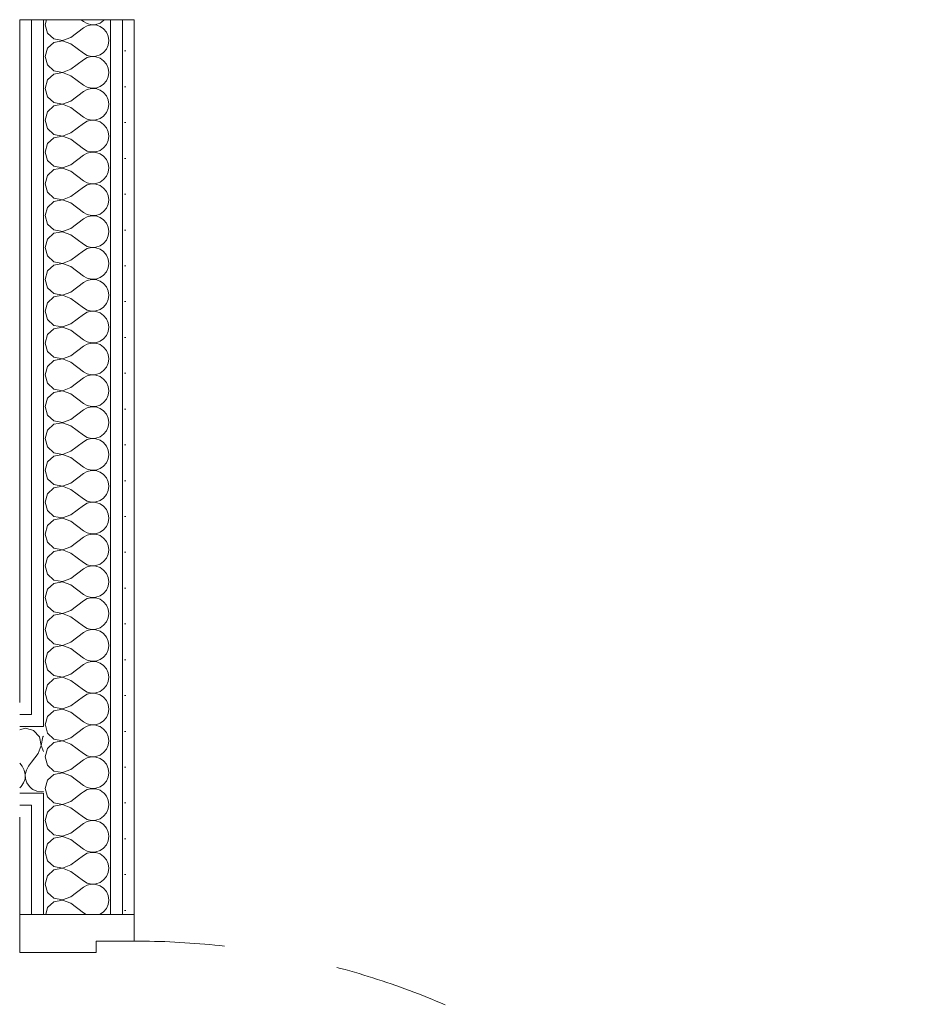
# Model space of a CAD drawing. Header units: millimetres. Extents: x 27262 to 215252, y 16288 to 306312.
# Tile 64 of 76: x 146927 to 147635, y 178942 to 179715. Entities that reach past the tile are written whole.
import ezdxf

# ---------------------------------------------------------------- set-up
doc = ezdxf.new("R2010")
doc.units = ezdxf.units.MM
doc.linetypes.add('Przerywana', pattern=[240, 120, -120])
doc.layers.add('Drzwi ArchiCAD', color=252, linetype='Continuous')
doc.layers.add('ROZBUDOWA_NOWE_DZIAŁOWE', color=252, linetype='Continuous')
for name, color, linetype, lineweight in [('Drzwi ArchiCAD_Nr_pióra__4', 252, 'Continuous', 13), ('Drzwi ArchiCAD_Nr_pióra__47', 252, 'Continuous', 15), ('ROZBUDOWA_NOWE_DZIAŁOWE_Nr_pióra__24', 252, 'Continuous', 15), ('ROZBUDOWA_NOWE_DZIAŁOWE_Nr_pióra__4', 252, 'Continuous', 13), ('ROZBUDOWA_NOWE_DZIAŁOWE_Nr_pióra__47', 252, 'Continuous', 15), ('ROZBUDOWA_NOWE_DZIAŁOWE_Nr_pióra__67', 252, 'Continuous', 13)]:
    doc.layers.add(name, color=color, linetype=linetype, lineweight=lineweight)
doc.layers.get('ROZBUDOWA_NOWE_DZIAŁOWE').off()
pattern_1 = [(0, (0, 0), (0, 37.5), [0, -37.5])]

# ---------------------------------------------------------------- blocks, each defined once
blk = doc.blocks.new('*X498')
at = {"layer": 'ROZBUDOWA_NOWE_DZIAŁOWE_Nr_pióra__4', "linetype": 'Continuous'}
for p, q in [((216216.7, 117180.1), (216210.8, 117178.4)), ((216223.3, 117178.2), (216216.7, 117180.1)), ((216210.8, 117143.4), (216213.3, 117140.1)), ((216215.6, 117136.1), (216213.3, 117140.1)), ((216220, 117140.1), (216217.8, 117136.1)), ((216223.3, 117144.5), (216220, 117140.1)), ((216214.9, 117122.6), (216216.4, 117127)), ((216216.6, 117131.6), (216215.6, 117136.1)), ((216216.4, 117127), (216216.6, 117131.6)), ((216217.8, 117136.1), (216216.7, 117131.6)), ((216216.7, 117131.6), (216217, 117127)), ((216217, 117127), (216218.4, 117122.6)), ((216210.8, 117117.6), (216212.3, 117118.9)), ((216212.3, 117118.9), (216214.9, 117122.6)), ((216218.4, 117122.6), (216221, 117118.9)), ((216221, 117118.9), (216223.3, 117116.9))]:
    blk.add_line(p, q, dxfattribs=at)
blk = doc.blocks.new('*X499')
at = {"layer": 'ROZBUDOWA_NOWE_DZIAŁOWE_Nr_pióra__4', "linetype": 'Continuous'}
for p, q in [((216225.4, 117177.6), (216223.3, 117178.2)), ((216231.6, 117170.9), (216225.4, 117177.6)), ((216233.3, 117161.9), (216231.6, 117170.9)), ((216235.1, 117170.9), (216233.4, 117161.9)), ((216235.8, 117171.7), (216235.1, 117170.9)), ((216230, 117153.4), (216233.3, 117161.9)), ((216233.4, 117161.9), (216235.8, 117155.6)), ((216230, 117153.4), (216223.3, 117144.5)), ((216223.3, 117116.9), (216224.6, 117115.9)), ((216224.6, 117115.9), (216228.8, 117114.1)), ((216228.8, 117114.1), (216233.3, 117113.4)), ((216233.3, 117113.4), (216235.8, 117113.8))]:
    blk.add_line(p, q, dxfattribs=at)
blk = doc.blocks.new('*X501')
at = {"layer": 'ROZBUDOWA_NOWE_DZIAŁOWE_Nr_pióra__4', "linetype": 'Continuous'}
for p, q in [((216239, 117921.9), (216237.5, 117916.7)), ((216275, 117921.9), (216277.5, 117920)), ((216295, 117918.4), (216298.7, 117921)), ((216298.7, 117921), (216299.5, 117921.9)), ((216237.5, 117916.7), (216240, 117907.9)), ((216264.2, 117903.3), (216277.5, 117913.3)), ((216277.5, 117920), (216281.5, 117917.8)), ((216281.5, 117915.6), (216277.5, 117913.3)), ((216281.5, 117917.8), (216286, 117916.7)), ((216286, 117916.6), (216281.5, 117915.6)), ((216286, 117916.7), (216290.6, 117917)), ((216290.6, 117916.4), (216286, 117916.6)), ((216290.6, 117917), (216295, 117918.4)), ((216295, 117914.9), (216290.6, 117916.4)), ((216298.7, 117912.3), (216295, 117914.9)), ((216301.7, 117908.8), (216298.7, 117912.3)), ((216240, 117907.9), (216246.7, 117901.8)), ((216246.7, 117901.8), (216255.7, 117900.1)), ((216255.7, 117900.1), (216264.2, 117903.3)), ((216303.5, 117904.6), (216301.7, 117908.8)), ((216304.2, 117900), (216303.5, 117904.6)), ((216240, 117892.1), (216237.5, 117883.3)), ((216246.7, 117898.2), (216240, 117892.1)), ((216255.7, 117899.9), (216246.7, 117898.2)), ((216264.2, 117896.7), (216255.7, 117899.9)), ((216264.2, 117896.7), (216277.5, 117886.7)), ((216298.7, 117887.7), (216301.7, 117891.2)), ((216301.7, 117891.2), (216303.5, 117895.4)), ((216303.5, 117895.4), (216304.2, 117900)), ((216237.5, 117883.3), (216240, 117874.6)), ((216264.2, 117870), (216277.5, 117880)), ((216277.5, 117886.7), (216281.5, 117884.4)), ((216281.5, 117882.2), (216277.5, 117880)), ((216281.5, 117884.4), (216286, 117883.4)), ((216286, 117883.3), (216281.5, 117882.2)), ((216286, 117883.4), (216290.6, 117883.6)), ((216290.6, 117883), (216286, 117883.3)), ((216290.6, 117883.6), (216295, 117885.1)), ((216295, 117881.6), (216290.6, 117883)), ((216295, 117885.1), (216298.7, 117887.7)), ((216298.7, 117879), (216295, 117881.6)), ((216240, 117874.6), (216246.7, 117868.4)), ((216255.7, 117866.7), (216264.2, 117870)), ((216301.7, 117875.4), (216298.7, 117879)), ((216303.5, 117871.2), (216301.7, 117875.4)), ((216304.2, 117866.7), (216303.5, 117871.2)), ((216246.7, 117864.9), (216240, 117858.8)), ((216246.7, 117868.4), (216255.7, 117866.7)), ((216255.7, 117866.6), (216246.7, 117864.9)), ((216264.2, 117863.3), (216255.7, 117866.6)), ((216264.2, 117863.3), (216277.5, 117853.3)), ((216301.7, 117857.9), (216303.5, 117862.1)), ((216303.5, 117862.1), (216304.2, 117866.7)), ((216240, 117858.8), (216237.5, 117850)), ((216237.5, 117850), (216240, 117841.2)), ((216277.5, 117853.3), (216281.5, 117851.1)), ((216281.5, 117848.9), (216277.5, 117846.7)), ((216281.5, 117851.1), (216286, 117850.1)), ((216286, 117849.9), (216281.5, 117848.9)), ((216286, 117850.1), (216290.6, 117850.3)), ((216290.6, 117849.7), (216286, 117849.9)), ((216290.6, 117850.3), (216295, 117851.8)), ((216295, 117848.2), (216290.6, 117849.7)), ((216295, 117851.8), (216298.7, 117854.4)), ((216298.7, 117854.4), (216301.7, 117857.9)), ((216240, 117841.2), (216246.7, 117835.1)), ((216264.2, 117836.7), (216277.5, 117846.7)), ((216298.7, 117845.6), (216295, 117848.2)), ((216301.7, 117842.1), (216298.7, 117845.6)), ((216303.5, 117837.9), (216301.7, 117842.1)), ((216246.7, 117831.6), (216240, 117825.4)), ((216246.7, 117835.1), (216255.7, 117833.4)), ((216255.7, 117833.3), (216246.7, 117831.6)), ((216255.7, 117833.4), (216264.2, 117836.7)), ((216264.2, 117830), (216255.7, 117833.3)), ((216264.2, 117830), (216277.5, 117820)), ((216301.7, 117824.6), (216303.5, 117828.8)), ((216304.2, 117833.3), (216303.5, 117837.9)), ((216303.5, 117828.8), (216304.2, 117833.3)), ((216240, 117825.4), (216237.5, 117816.7)), ((216277.5, 117820), (216281.5, 117817.8)), ((216281.5, 117817.8), (216286, 117816.7)), ((216290.6, 117817), (216295, 117818.4)), ((216295, 117818.4), (216298.7, 117821)), ((216298.7, 117821), (216301.7, 117824.6)), ((216237.5, 117816.7), (216240, 117807.9)), ((216240, 117807.9), (216246.7, 117801.8)), ((216264.2, 117803.3), (216277.5, 117813.3)), ((216281.5, 117815.6), (216277.5, 117813.3)), ((216286, 117816.6), (216281.5, 117815.6)), ((216286, 117816.7), (216290.6, 117817)), ((216290.6, 117816.4), (216286, 117816.6)), ((216295, 117814.9), (216290.6, 117816.4)), ((216298.7, 117812.3), (216295, 117814.9)), ((216301.7, 117808.8), (216298.7, 117812.3)), ((216303.5, 117804.6), (216301.7, 117808.8)), ((216246.7, 117798.2), (216240, 117792.1)), ((216246.7, 117801.8), (216255.7, 117800.1)), ((216255.7, 117799.9), (216246.7, 117798.2)), ((216255.7, 117800.1), (216264.2, 117803.3)), ((216264.2, 117796.7), (216255.7, 117799.9)), ((216304.2, 117800), (216303.5, 117804.6)), ((216303.5, 117795.4), (216304.2, 117800)), ((216240, 117792.1), (216237.5, 117783.3)), ((216264.2, 117796.7), (216277.5, 117786.7)), ((216277.5, 117786.7), (216281.5, 117784.4)), ((216295, 117785.1), (216298.7, 117787.7)), ((216298.7, 117787.7), (216301.7, 117791.2)), ((216301.7, 117791.2), (216303.5, 117795.4)), ((216237.5, 117783.3), (216240, 117774.6)), ((216264.2, 117770), (216277.5, 117780)), ((216281.5, 117782.2), (216277.5, 117780)), ((216281.5, 117784.4), (216286, 117783.4)), ((216286, 117783.3), (216281.5, 117782.2)), ((216286, 117783.4), (216290.6, 117783.6)), ((216290.6, 117783), (216286, 117783.3)), ((216290.6, 117783.6), (216295, 117785.1)), ((216295, 117781.6), (216290.6, 117783)), ((216298.7, 117779), (216295, 117781.6)), ((216301.7, 117775.4), (216298.7, 117779)), ((216240, 117774.6), (216246.7, 117768.4)), ((216246.7, 117768.4), (216255.7, 117766.7)), ((216255.7, 117766.6), (216246.7, 117764.9)), ((216255.7, 117766.7), (216264.2, 117770)), ((216264.2, 117763.3), (216255.7, 117766.6)), ((216303.5, 117771.2), (216301.7, 117775.4)), ((216304.2, 117766.7), (216303.5, 117771.2)), ((216303.5, 117762.1), (216304.2, 117766.7)), ((216240, 117758.8), (216237.5, 117750)), ((216246.7, 117764.9), (216240, 117758.8)), ((216264.2, 117763.3), (216277.5, 117753.3)), ((216298.7, 117754.4), (216301.7, 117757.9)), ((216301.7, 117757.9), (216303.5, 117762.1)), ((216237.5, 117750), (216240, 117741.2)), ((216264.2, 117736.7), (216277.5, 117746.7)), ((216277.5, 117753.3), (216281.5, 117751.1)), ((216281.5, 117748.9), (216277.5, 117746.7)), ((216281.5, 117751.1), (216286, 117750.1)), ((216286, 117749.9), (216281.5, 117748.9)), ((216286, 117750.1), (216290.6, 117750.3)), ((216290.6, 117749.7), (216286, 117749.9)), ((216290.6, 117750.3), (216295, 117751.8)), ((216295, 117748.2), (216290.6, 117749.7)), ((216295, 117751.8), (216298.7, 117754.4)), ((216298.7, 117745.6), (216295, 117748.2)), ((216301.7, 117742.1), (216298.7, 117745.6)), ((216240, 117741.2), (216246.7, 117735.1)), ((216246.7, 117735.1), (216255.7, 117733.4)), ((216255.7, 117733.4), (216264.2, 117736.7)), ((216303.5, 117737.9), (216301.7, 117742.1)), ((216304.2, 117733.3), (216303.5, 117737.9)), ((216240, 117725.4), (216237.5, 117716.7)), ((216246.7, 117731.6), (216240, 117725.4)), ((216255.7, 117733.3), (216246.7, 117731.6)), ((216264.2, 117730), (216255.7, 117733.3)), ((216264.2, 117730), (216277.5, 117720)), ((216301.7, 117724.6), (216303.5, 117728.8)), ((216303.5, 117728.8), (216304.2, 117733.3)), ((216237.5, 117716.7), (216240, 117707.9)), ((216277.5, 117720), (216281.5, 117717.8)), ((216281.5, 117715.6), (216277.5, 117713.3)), ((216281.5, 117717.8), (216286, 117716.7)), ((216286, 117716.6), (216281.5, 117715.6)), ((216286, 117716.7), (216290.6, 117717)), ((216290.6, 117716.4), (216286, 117716.6)), ((216290.6, 117717), (216295, 117718.4)), ((216295, 117714.9), (216290.6, 117716.4)), ((216295, 117718.4), (216298.7, 117721)), ((216298.7, 117712.3), (216295, 117714.9)), ((216298.7, 117721), (216301.7, 117724.6)), ((216240, 117707.9), (216246.7, 117701.8)), ((216264.2, 117703.3), (216277.5, 117713.3)), ((216301.7, 117708.8), (216298.7, 117712.3)), ((216303.5, 117704.6), (216301.7, 117708.8)), ((216304.2, 117700), (216303.5, 117704.6)), ((216246.7, 117698.2), (216240, 117692.1)), ((216246.7, 117701.8), (216255.7, 117700.1)), ((216255.7, 117699.9), (216246.7, 117698.2)), ((216255.7, 117700.1), (216264.2, 117703.3)), ((216264.2, 117696.7), (216255.7, 117699.9)), ((216264.2, 117696.7), (216277.5, 117686.7)), ((216301.7, 117691.2), (216303.5, 117695.4)), ((216303.5, 117695.4), (216304.2, 117700)), ((216240, 117692.1), (216237.5, 117683.3)), ((216277.5, 117686.7), (216281.5, 117684.4)), ((216281.5, 117684.4), (216286, 117683.4)), ((216286, 117683.4), (216290.6, 117683.6)), ((216290.6, 117683.6), (216295, 117685.1)), ((216295, 117685.1), (216298.7, 117687.7)), ((216298.7, 117687.7), (216301.7, 117691.2)), ((216237.5, 117683.3), (216240, 117674.6)), ((216240, 117674.6), (216246.7, 117668.4)), ((216264.2, 117670), (216277.5, 117680)), ((216281.5, 117682.2), (216277.5, 117680)), ((216286, 117683.3), (216281.5, 117682.2)), ((216290.6, 117683), (216286, 117683.3)), ((216295, 117681.6), (216290.6, 117683)), ((216298.7, 117679), (216295, 117681.6)), ((216301.7, 117675.4), (216298.7, 117679)), ((216303.5, 117671.2), (216301.7, 117675.4)), ((216246.7, 117664.9), (216240, 117658.8)), ((216246.7, 117668.4), (216255.7, 117666.7)), ((216255.7, 117666.6), (216246.7, 117664.9)), ((216255.7, 117666.7), (216264.2, 117670)), ((216264.2, 117663.3), (216255.7, 117666.6)), ((216264.2, 117663.3), (216277.5, 117653.3)), ((216304.2, 117666.7), (216303.5, 117671.2)), ((216303.5, 117662.1), (216304.2, 117666.7)), ((216240, 117658.8), (216237.5, 117650)), ((216277.5, 117653.3), (216281.5, 117651.1)), ((216295, 117651.8), (216298.7, 117654.4)), ((216298.7, 117654.4), (216301.7, 117657.9)), ((216301.7, 117657.9), (216303.5, 117662.1)), ((216237.5, 117650), (216240, 117641.2)), ((216264.2, 117636.7), (216277.5, 117646.7)), ((216281.5, 117648.9), (216277.5, 117646.7)), ((216281.5, 117651.1), (216286, 117650.1)), ((216286, 117649.9), (216281.5, 117648.9)), ((216286, 117650.1), (216290.6, 117650.3)), ((216290.6, 117649.7), (216286, 117649.9)), ((216290.6, 117650.3), (216295, 117651.8)), ((216295, 117648.2), (216290.6, 117649.7)), ((216298.7, 117645.6), (216295, 117648.2)), ((216301.7, 117642.1), (216298.7, 117645.6)), ((216240, 117641.2), (216246.7, 117635.1)), ((216246.7, 117635.1), (216255.7, 117633.4)), ((216255.7, 117633.3), (216246.7, 117631.6)), ((216255.7, 117633.4), (216264.2, 117636.7)), ((216264.2, 117630), (216255.7, 117633.3)), ((216303.5, 117637.9), (216301.7, 117642.1)), ((216304.2, 117633.3), (216303.5, 117637.9)), ((216303.5, 117628.8), (216304.2, 117633.3)), ((216240, 117625.4), (216237.5, 117616.7)), ((216246.7, 117631.6), (216240, 117625.4)), ((216264.2, 117630), (216277.5, 117620)), ((216298.7, 117621), (216301.7, 117624.6)), ((216301.7, 117624.6), (216303.5, 117628.8)), ((216237.5, 117616.7), (216240, 117607.9)), ((216264.2, 117603.3), (216277.5, 117613.3)), ((216277.5, 117620), (216281.5, 117617.8)), ((216281.5, 117615.6), (216277.5, 117613.3)), ((216281.5, 117617.8), (216286, 117616.7)), ((216286, 117616.6), (216281.5, 117615.6)), ((216286, 117616.7), (216290.6, 117617)), ((216290.6, 117616.4), (216286, 117616.6)), ((216290.6, 117617), (216295, 117618.4)), ((216295, 117614.9), (216290.6, 117616.4)), ((216295, 117618.4), (216298.7, 117621)), ((216298.7, 117612.3), (216295, 117614.9)), ((216301.7, 117608.8), (216298.7, 117612.3)), ((216240, 117607.9), (216246.7, 117601.8)), ((216246.7, 117601.8), (216255.7, 117600.1)), ((216255.7, 117600.1), (216264.2, 117603.3)), ((216303.5, 117604.6), (216301.7, 117608.8)), ((216304.2, 117600), (216303.5, 117604.6)), ((216240, 117592.1), (216237.5, 117583.3)), ((216246.7, 117598.2), (216240, 117592.1)), ((216255.7, 117599.9), (216246.7, 117598.2)), ((216264.2, 117596.7), (216255.7, 117599.9)), ((216264.2, 117596.7), (216277.5, 117586.7)), ((216298.7, 117587.7), (216301.7, 117591.2)), ((216301.7, 117591.2), (216303.5, 117595.4)), ((216303.5, 117595.4), (216304.2, 117600)), ((216237.5, 117583.3), (216240, 117574.6)), ((216277.5, 117586.7), (216281.5, 117584.4)), ((216281.5, 117582.2), (216277.5, 117580)), ((216281.5, 117584.4), (216286, 117583.4)), ((216286, 117583.3), (216281.5, 117582.2)), ((216286, 117583.4), (216290.6, 117583.6)), ((216290.6, 117583), (216286, 117583.3)), ((216290.6, 117583.6), (216295, 117585.1)), ((216295, 117581.6), (216290.6, 117583)), ((216295, 117585.1), (216298.7, 117587.7)), ((216298.7, 117579), (216295, 117581.6)), ((216240, 117574.6), (216246.7, 117568.4)), ((216264.2, 117570), (216277.5, 117580)), ((216301.7, 117575.4), (216298.7, 117579)), ((216303.5, 117571.2), (216301.7, 117575.4)), ((216304.2, 117566.7), (216303.5, 117571.2)), ((216246.7, 117564.9), (216240, 117558.8)), ((216246.7, 117568.4), (216255.7, 117566.7)), ((216255.7, 117566.6), (216246.7, 117564.9)), ((216255.7, 117566.7), (216264.2, 117570)), ((216264.2, 117563.3), (216255.7, 117566.6)), ((216264.2, 117563.3), (216277.5, 117553.3)), ((216301.7, 117557.9), (216303.5, 117562.1)), ((216303.5, 117562.1), (216304.2, 117566.7)), ((216240, 117558.8), (216237.5, 117550)), ((216237.5, 117550), (216240, 117541.2)), ((216277.5, 117553.3), (216281.5, 117551.1)), ((216281.5, 117551.1), (216286, 117550.1)), ((216286, 117549.9), (216281.5, 117548.9)), ((216286, 117550.1), (216290.6, 117550.3)), ((216290.6, 117549.7), (216286, 117549.9)), ((216290.6, 117550.3), (216295, 117551.8)), ((216295, 117548.2), (216290.6, 117549.7)), ((216295, 117551.8), (216298.7, 117554.4)), ((216298.7, 117554.4), (216301.7, 117557.9)), ((216240, 117541.2), (216246.7, 117535.1)), ((216264.2, 117536.7), (216277.5, 117546.7)), ((216281.5, 117548.9), (216277.5, 117546.7)), ((216298.7, 117545.6), (216295, 117548.2)), ((216301.7, 117542.1), (216298.7, 117545.6)), ((216303.5, 117537.9), (216301.7, 117542.1)), ((216246.7, 117531.6), (216240, 117525.4)), ((216246.7, 117535.1), (216255.7, 117533.4)), ((216255.7, 117533.3), (216246.7, 117531.6)), ((216255.7, 117533.4), (216264.2, 117536.7)), ((216264.2, 117530), (216255.7, 117533.3)), ((216264.2, 117530), (216277.5, 117520)), ((216304.2, 117533.3), (216303.5, 117537.9)), ((216303.5, 117528.8), (216304.2, 117533.3)), ((216240, 117525.4), (216237.5, 117516.7)), ((216277.5, 117520), (216281.5, 117517.8)), ((216295, 117518.4), (216298.7, 117521)), ((216298.7, 117521), (216301.7, 117524.6)), ((216301.7, 117524.6), (216303.5, 117528.8)), ((216237.5, 117516.7), (216240, 117507.9)), ((216264.2, 117503.3), (216277.5, 117513.3)), ((216281.5, 117515.6), (216277.5, 117513.3)), ((216281.5, 117517.8), (216286, 117516.7)), ((216286, 117516.6), (216281.5, 117515.6)), ((216286, 117516.7), (216290.6, 117517)), ((216290.6, 117516.4), (216286, 117516.6)), ((216290.6, 117517), (216295, 117518.4)), ((216295, 117514.9), (216290.6, 117516.4)), ((216298.7, 117512.3), (216295, 117514.9)), ((216301.7, 117508.8), (216298.7, 117512.3)), ((216303.5, 117504.6), (216301.7, 117508.8)), ((216240, 117507.9), (216246.7, 117501.8)), ((216246.7, 117498.2), (216240, 117492.1)), ((216246.7, 117501.8), (216255.7, 117500.1)), ((216255.7, 117499.9), (216246.7, 117498.2)), ((216255.7, 117500.1), (216264.2, 117503.3)), ((216264.2, 117496.7), (216255.7, 117499.9)), ((216304.2, 117500), (216303.5, 117504.6)), ((216303.5, 117495.4), (216304.2, 117500)), ((216240, 117492.1), (216237.5, 117483.3)), ((216264.2, 117496.7), (216277.5, 117486.7)), ((216295, 117485.1), (216298.7, 117487.7)), ((216298.7, 117487.7), (216301.7, 117491.2)), ((216301.7, 117491.2), (216303.5, 117495.4)), ((216237.5, 117483.3), (216240, 117474.6)), ((216264.2, 117470), (216277.5, 117480)), ((216277.5, 117486.7), (216281.5, 117484.4)), ((216281.5, 117482.2), (216277.5, 117480)), ((216281.5, 117484.4), (216286, 117483.4)), ((216286, 117483.3), (216281.5, 117482.2)), ((216286, 117483.4), (216290.6, 117483.6)), ((216290.6, 117483), (216286, 117483.3)), ((216290.6, 117483.6), (216295, 117485.1)), ((216295, 117481.6), (216290.6, 117483)), ((216298.7, 117479), (216295, 117481.6)), ((216301.7, 117475.4), (216298.7, 117479)), ((216240, 117474.6), (216246.7, 117468.4)), ((216246.7, 117468.4), (216255.7, 117466.7)), ((216255.7, 117466.7), (216264.2, 117470)), ((216303.5, 117471.2), (216301.7, 117475.4)), ((216304.2, 117466.7), (216303.5, 117471.2)), ((216240, 117458.8), (216237.5, 117450)), ((216246.7, 117464.9), (216240, 117458.8)), ((216255.7, 117466.6), (216246.7, 117464.9)), ((216264.2, 117463.3), (216255.7, 117466.6)), ((216264.2, 117463.3), (216277.5, 117453.3)), ((216298.7, 117454.4), (216301.7, 117457.9)), ((216301.7, 117457.9), (216303.5, 117462.1)), ((216303.5, 117462.1), (216304.2, 117466.7)), ((216237.5, 117450), (216240, 117441.2)), ((216264.2, 117436.7), (216277.5, 117446.7)), ((216277.5, 117453.3), (216281.5, 117451.1)), ((216281.5, 117448.9), (216277.5, 117446.7)), ((216281.5, 117451.1), (216286, 117450.1)), ((216286, 117449.9), (216281.5, 117448.9)), ((216286, 117450.1), (216290.6, 117450.3)), ((216290.6, 117449.7), (216286, 117449.9)), ((216290.6, 117450.3), (216295, 117451.8)), ((216295, 117448.2), (216290.6, 117449.7)), ((216295, 117451.8), (216298.7, 117454.4)), ((216298.7, 117445.6), (216295, 117448.2)), ((216240, 117441.2), (216246.7, 117435.1)), ((216255.7, 117433.4), (216264.2, 117436.7)), ((216301.7, 117442.1), (216298.7, 117445.6)), ((216303.5, 117437.9), (216301.7, 117442.1)), ((216304.2, 117433.3), (216303.5, 117437.9)), ((216246.7, 117431.6), (216240, 117425.4)), ((216246.7, 117435.1), (216255.7, 117433.4)), ((216255.7, 117433.3), (216246.7, 117431.6)), ((216264.2, 117430), (216255.7, 117433.3)), ((216264.2, 117430), (216277.5, 117420)), ((216301.7, 117424.6), (216303.5, 117428.8)), ((216303.5, 117428.8), (216304.2, 117433.3)), ((216240, 117425.4), (216237.5, 117416.7)), ((216237.5, 117416.7), (216240, 117407.9)), ((216277.5, 117420), (216281.5, 117417.8)), ((216281.5, 117415.6), (216277.5, 117413.3)), ((216281.5, 117417.8), (216286, 117416.7)), ((216286, 117416.6), (216281.5, 117415.6)), ((216286, 117416.7), (216290.6, 117417)), ((216290.6, 117416.4), (216286, 117416.6)), ((216290.6, 117417), (216295, 117418.4)), ((216295, 117414.9), (216290.6, 117416.4)), ((216295, 117418.4), (216298.7, 117421)), ((216298.7, 117421), (216301.7, 117424.6)), ((216240, 117407.9), (216246.7, 117401.8)), ((216264.2, 117403.3), (216277.5, 117413.3)), ((216298.7, 117412.3), (216295, 117414.9)), ((216301.7, 117408.8), (216298.7, 117412.3)), ((216303.5, 117404.6), (216301.7, 117408.8)), ((216246.7, 117398.2), (216240, 117392.1)), ((216246.7, 117401.8), (216255.7, 117400.1)), ((216255.7, 117399.9), (216246.7, 117398.2)), ((216255.7, 117400.1), (216264.2, 117403.3)), ((216264.2, 117396.7), (216255.7, 117399.9)), ((216264.2, 117396.7), (216277.5, 117386.7)), ((216301.7, 117391.2), (216303.5, 117395.4)), ((216304.2, 117400), (216303.5, 117404.6)), ((216303.5, 117395.4), (216304.2, 117400)), ((216240, 117392.1), (216237.5, 117383.3)), ((216277.5, 117386.7), (216281.5, 117384.4)), ((216290.6, 117383.6), (216295, 117385.1)), ((216295, 117385.1), (216298.7, 117387.7)), ((216298.7, 117387.7), (216301.7, 117391.2)), ((216237.5, 117383.3), (216240, 117374.6)), ((216240, 117374.6), (216246.7, 117368.4)), ((216264.2, 117370), (216277.5, 117380)), ((216281.5, 117382.2), (216277.5, 117380)), ((216281.5, 117384.4), (216286, 117383.4)), ((216286, 117383.3), (216281.5, 117382.2)), ((216286, 117383.4), (216290.6, 117383.6)), ((216290.6, 117383), (216286, 117383.3)), ((216295, 117381.6), (216290.6, 117383)), ((216298.7, 117379), (216295, 117381.6)), ((216301.7, 117375.4), (216298.7, 117379)), ((216303.5, 117371.2), (216301.7, 117375.4)), ((216246.7, 117364.9), (216240, 117358.8)), ((216246.7, 117368.4), (216255.7, 117366.7)), ((216255.7, 117366.6), (216246.7, 117364.9)), ((216255.7, 117366.7), (216264.2, 117370)), ((216264.2, 117363.3), (216255.7, 117366.6)), ((216304.2, 117366.7), (216303.5, 117371.2)), ((216303.5, 117362.1), (216304.2, 117366.7)), ((216240, 117358.8), (216237.5, 117350)), ((216264.2, 117363.3), (216277.5, 117353.3)), ((216295, 117351.8), (216298.7, 117354.4)), ((216298.7, 117354.4), (216301.7, 117357.9)), ((216301.7, 117357.9), (216303.5, 117362.1)), ((216237.5, 117350), (216240, 117341.2)), ((216264.2, 117336.7), (216277.5, 117346.7)), ((216277.5, 117353.3), (216281.5, 117351.1)), ((216281.5, 117348.9), (216277.5, 117346.7)), ((216281.5, 117351.1), (216286, 117350.1)), ((216286, 117349.9), (216281.5, 117348.9)), ((216286, 117350.1), (216290.6, 117350.3)), ((216290.6, 117349.7), (216286, 117349.9)), ((216290.6, 117350.3), (216295, 117351.8)), ((216295, 117348.2), (216290.6, 117349.7)), ((216298.7, 117345.6), (216295, 117348.2)), ((216301.7, 117342.1), (216298.7, 117345.6)), ((216240, 117341.2), (216246.7, 117335.1)), ((216246.7, 117335.1), (216255.7, 117333.4)), ((216255.7, 117333.3), (216246.7, 117331.6)), ((216255.7, 117333.4), (216264.2, 117336.7)), ((216264.2, 117330), (216255.7, 117333.3)), ((216303.5, 117337.9), (216301.7, 117342.1)), ((216304.2, 117333.3), (216303.5, 117337.9)), ((216303.5, 117328.8), (216304.2, 117333.3)), ((216240, 117325.4), (216237.5, 117316.7)), ((216246.7, 117331.6), (216240, 117325.4)), ((216264.2, 117330), (216277.5, 117320)), ((216298.7, 117321), (216301.7, 117324.6)), ((216301.7, 117324.6), (216303.5, 117328.8)), ((216237.5, 117316.7), (216240, 117307.9)), ((216264.2, 117303.3), (216277.5, 117313.3)), ((216277.5, 117320), (216281.5, 117317.8)), ((216281.5, 117315.6), (216277.5, 117313.3)), ((216281.5, 117317.8), (216286, 117316.7)), ((216286, 117316.6), (216281.5, 117315.6)), ((216286, 117316.7), (216290.6, 117317)), ((216290.6, 117316.4), (216286, 117316.6)), ((216290.6, 117317), (216295, 117318.4)), ((216295, 117314.9), (216290.6, 117316.4)), ((216295, 117318.4), (216298.7, 117321)), ((216298.7, 117312.3), (216295, 117314.9)), ((216301.7, 117308.8), (216298.7, 117312.3)), ((216240, 117307.9), (216246.7, 117301.8)), ((216255.7, 117300.1), (216264.2, 117303.3)), ((216303.5, 117304.6), (216301.7, 117308.8)), ((216304.2, 117300), (216303.5, 117304.6)), ((216240, 117292.1), (216237.5, 117283.3)), ((216246.7, 117298.2), (216240, 117292.1)), ((216246.7, 117301.8), (216255.7, 117300.1)), ((216255.7, 117299.9), (216246.7, 117298.2)), ((216264.2, 117296.7), (216255.7, 117299.9)), ((216264.2, 117296.7), (216277.5, 117286.7)), ((216301.7, 117291.2), (216303.5, 117295.4)), ((216303.5, 117295.4), (216304.2, 117300)), ((216237.5, 117283.3), (216240, 117274.6)), ((216277.5, 117286.7), (216281.5, 117284.4)), ((216281.5, 117282.2), (216277.5, 117280)), ((216281.5, 117284.4), (216286, 117283.4)), ((216286, 117283.3), (216281.5, 117282.2)), ((216286, 117283.4), (216290.6, 117283.6)), ((216290.6, 117283), (216286, 117283.3)), ((216290.6, 117283.6), (216295, 117285.1)), ((216295, 117281.6), (216290.6, 117283)), ((216295, 117285.1), (216298.7, 117287.7)), ((216298.7, 117279), (216295, 117281.6)), ((216298.7, 117287.7), (216301.7, 117291.2)), ((216240, 117274.6), (216246.7, 117268.4)), ((216264.2, 117270), (216277.5, 117280)), ((216301.7, 117275.4), (216298.7, 117279)), ((216303.5, 117271.2), (216301.7, 117275.4)), ((216304.2, 117266.7), (216303.5, 117271.2)), ((216246.7, 117264.9), (216240, 117258.8)), ((216246.7, 117268.4), (216255.7, 117266.7)), ((216255.7, 117266.6), (216246.7, 117264.9)), ((216255.7, 117266.7), (216264.2, 117270)), ((216264.2, 117263.3), (216255.7, 117266.6)), ((216264.2, 117263.3), (216277.5, 117253.3)), ((216301.7, 117257.9), (216303.5, 117262.1)), ((216303.5, 117262.1), (216304.2, 117266.7)), ((216240, 117258.8), (216237.5, 117250)), ((216277.5, 117253.3), (216281.5, 117251.1)), ((216281.5, 117251.1), (216286, 117250.1)), ((216290.6, 117250.3), (216295, 117251.8)), ((216295, 117251.8), (216298.7, 117254.4)), ((216298.7, 117254.4), (216301.7, 117257.9)), ((216237.5, 117250), (216240, 117241.2)), ((216240, 117241.2), (216246.7, 117235.1)), ((216264.2, 117236.7), (216277.5, 117246.7)), ((216281.5, 117248.9), (216277.5, 117246.7)), ((216286, 117249.9), (216281.5, 117248.9)), ((216286, 117250.1), (216290.6, 117250.3)), ((216290.6, 117249.7), (216286, 117249.9)), ((216295, 117248.2), (216290.6, 117249.7)), ((216298.7, 117245.6), (216295, 117248.2)), ((216301.7, 117242.1), (216298.7, 117245.6)), ((216303.5, 117237.9), (216301.7, 117242.1)), ((216246.7, 117231.6), (216240, 117225.4)), ((216246.7, 117235.1), (216255.7, 117233.4)), ((216255.7, 117233.3), (216246.7, 117231.6)), ((216255.7, 117233.4), (216264.2, 117236.7)), ((216264.2, 117230), (216255.7, 117233.3)), ((216264.2, 117230), (216277.5, 117220)), ((216304.2, 117233.3), (216303.5, 117237.9)), ((216303.5, 117228.8), (216304.2, 117233.3)), ((216240, 117225.4), (216237.5, 117216.7)), ((216277.5, 117220), (216281.5, 117217.8)), ((216295, 117218.4), (216298.7, 117221)), ((216298.7, 117221), (216301.7, 117224.6)), ((216301.7, 117224.6), (216303.5, 117228.8)), ((216237.5, 117216.7), (216240, 117207.9)), ((216264.2, 117203.3), (216277.5, 117213.3)), ((216281.5, 117215.6), (216277.5, 117213.3)), ((216281.5, 117217.8), (216286, 117216.7)), ((216286, 117216.6), (216281.5, 117215.6)), ((216286, 117216.7), (216290.6, 117217)), ((216290.6, 117216.4), (216286, 117216.6)), ((216290.6, 117217), (216295, 117218.4)), ((216295, 117214.9), (216290.6, 117216.4)), ((216298.7, 117212.3), (216295, 117214.9)), ((216301.7, 117208.8), (216298.7, 117212.3)), ((216240, 117207.9), (216246.7, 117201.8)), ((216246.7, 117201.8), (216255.7, 117200.1)), ((216255.7, 117199.9), (216246.7, 117198.2)), ((216255.7, 117200.1), (216264.2, 117203.3)), ((216264.2, 117196.7), (216255.7, 117199.9)), ((216303.5, 117204.6), (216301.7, 117208.8)), ((216304.2, 117200), (216303.5, 117204.6)), ((216303.5, 117195.4), (216304.2, 117200)), ((216240, 117192.1), (216237.5, 117183.3)), ((216246.7, 117198.2), (216240, 117192.1)), ((216264.2, 117196.7), (216277.5, 117186.7)), ((216298.7, 117187.7), (216301.7, 117191.2)), ((216301.7, 117191.2), (216303.5, 117195.4)), ((216237.5, 117183.3), (216238, 117181.8)), ((216277.5, 117186.7), (216281.5, 117184.4)), ((216281.5, 117182.2), (216280.7, 117181.8)), ((216281.5, 117184.4), (216286, 117183.4)), ((216286, 117183.3), (216281.5, 117182.2)), ((216286, 117183.4), (216290.6, 117183.6)), ((216290.6, 117183), (216286, 117183.3)), ((216290.6, 117183.6), (216295, 117185.1)), ((216294.4, 117181.8), (216290.6, 117183)), ((216295, 117185.1), (216298.7, 117187.7))]:
    blk.add_line(p, q, dxfattribs=at)
blk = doc.blocks.new('*X502')
at = {"layer": 'ROZBUDOWA_NOWE_DZIAŁOWE_Nr_pióra__4', "linetype": 'Continuous'}
for p, q in [((216238, 117181.8), (216240, 117174.6)), ((216264.2, 117170), (216277.5, 117180)), ((216280.7, 117181.8), (216277.5, 117180)), ((216295, 117181.6), (216294.4, 117181.8)), ((216298.7, 117179), (216295, 117181.6)), ((216301.7, 117175.4), (216298.7, 117179)), ((216240, 117174.6), (216246.7, 117168.4)), ((216246.7, 117168.4), (216255.7, 117166.7)), ((216255.7, 117166.7), (216264.2, 117170)), ((216303.5, 117171.2), (216301.7, 117175.4)), ((216304.2, 117166.7), (216303.5, 117171.2)), ((216240, 117158.8), (216237.5, 117150)), ((216246.7, 117164.9), (216240, 117158.8)), ((216255.7, 117166.6), (216246.7, 117164.9)), ((216264.2, 117163.3), (216255.7, 117166.6)), ((216264.2, 117163.3), (216277.5, 117153.3)), ((216298.7, 117154.4), (216301.7, 117157.9)), ((216301.7, 117157.9), (216303.5, 117162.1)), ((216303.5, 117162.1), (216304.2, 117166.7)), ((216237.5, 117150), (216240, 117141.2)), ((216277.5, 117153.3), (216281.5, 117151.1)), ((216281.5, 117148.9), (216277.5, 117146.7)), ((216281.5, 117151.1), (216286, 117150.1)), ((216286, 117149.9), (216281.5, 117148.9)), ((216286, 117150.1), (216290.6, 117150.3)), ((216290.6, 117149.7), (216286, 117149.9)), ((216290.6, 117150.3), (216295, 117151.8)), ((216295, 117148.2), (216290.6, 117149.7)), ((216295, 117151.8), (216298.7, 117154.4)), ((216298.7, 117145.6), (216295, 117148.2)), ((216240, 117141.2), (216246.7, 117135.1)), ((216264.2, 117136.7), (216277.5, 117146.7)), ((216301.7, 117142.1), (216298.7, 117145.6)), ((216303.5, 117137.9), (216301.7, 117142.1)), ((216304.2, 117133.3), (216303.5, 117137.9)), ((216246.7, 117131.6), (216240, 117125.4)), ((216246.7, 117135.1), (216255.7, 117133.4)), ((216255.7, 117133.3), (216246.7, 117131.6)), ((216255.7, 117133.4), (216264.2, 117136.7)), ((216264.2, 117130), (216255.7, 117133.3)), ((216264.2, 117130), (216277.5, 117120)), ((216301.7, 117124.6), (216303.5, 117128.8)), ((216303.5, 117128.8), (216304.2, 117133.3)), ((216240, 117125.4), (216237.5, 117116.7)), ((216237.5, 117116.7), (216238.9, 117111.8)), ((216277.5, 117120), (216281.5, 117117.8)), ((216281.5, 117117.8), (216286, 117116.7)), ((216286, 117116.6), (216281.5, 117115.6)), ((216286, 117116.7), (216290.6, 117117)), ((216290.6, 117116.4), (216286, 117116.6)), ((216290.6, 117117), (216295, 117118.4)), ((216295, 117114.9), (216290.6, 117116.4)), ((216295, 117118.4), (216298.7, 117121)), ((216298.7, 117121), (216301.7, 117124.6)), ((216275.4, 117111.8), (216277.5, 117113.3)), ((216281.5, 117115.6), (216277.5, 117113.3)), ((216298.7, 117112.3), (216295, 117114.9)), ((216299.2, 117111.8), (216298.7, 117112.3))]:
    blk.add_line(p, q, dxfattribs=at)
blk = doc.blocks.new('*X504')
at = {"layer": 'ROZBUDOWA_NOWE_DZIAŁOWE_Nr_pióra__4', "linetype": 'Continuous'}
for p, q in [((216238.9, 117111.8), (216240, 117107.9)), ((216240, 117107.9), (216246.7, 117101.8)), ((216264.2, 117103.3), (216275.4, 117111.8)), ((216301.7, 117108.8), (216299.2, 117111.8)), ((216303.5, 117104.6), (216301.7, 117108.8)), ((216246.7, 117098.2), (216240, 117092.1)), ((216246.7, 117101.8), (216255.7, 117100.1)), ((216255.7, 117099.9), (216246.7, 117098.2)), ((216255.7, 117100.1), (216264.2, 117103.3)), ((216264.2, 117096.7), (216255.7, 117099.9)), ((216264.2, 117096.7), (216277.5, 117086.7)), ((216304.2, 117100), (216303.5, 117104.6)), ((216303.5, 117095.4), (216304.2, 117100)), ((216240, 117092.1), (216237.5, 117083.3)), ((216277.5, 117086.7), (216281.5, 117084.4)), ((216295, 117085.1), (216298.7, 117087.7)), ((216298.7, 117087.7), (216301.7, 117091.2)), ((216301.7, 117091.2), (216303.5, 117095.4)), ((216237.5, 117083.3), (216240, 117074.6)), ((216264.2, 117070), (216277.5, 117080)), ((216281.5, 117082.2), (216277.5, 117080)), ((216281.5, 117084.4), (216286, 117083.4)), ((216286, 117083.3), (216281.5, 117082.2)), ((216286, 117083.4), (216290.6, 117083.6)), ((216290.6, 117083), (216286, 117083.3)), ((216290.6, 117083.6), (216295, 117085.1)), ((216295, 117081.6), (216290.6, 117083)), ((216298.7, 117079), (216295, 117081.6)), ((216301.7, 117075.4), (216298.7, 117079)), ((216303.5, 117071.2), (216301.7, 117075.4)), ((216240, 117074.6), (216246.7, 117068.4)), ((216246.7, 117064.9), (216240, 117058.8)), ((216246.7, 117068.4), (216255.7, 117066.7)), ((216255.7, 117066.6), (216246.7, 117064.9)), ((216255.7, 117066.7), (216264.2, 117070)), ((216264.2, 117063.3), (216255.7, 117066.6)), ((216304.2, 117066.7), (216303.5, 117071.2)), ((216303.5, 117062.1), (216304.2, 117066.7)), ((216240, 117058.8), (216237.5, 117050)), ((216264.2, 117063.3), (216277.5, 117053.3)), ((216298.7, 117054.4), (216301.7, 117057.9)), ((216301.7, 117057.9), (216303.5, 117062.1)), ((216237.5, 117050), (216240, 117041.2)), ((216264.2, 117036.7), (216277.5, 117046.7)), ((216277.5, 117053.3), (216281.5, 117051.1)), ((216281.5, 117048.9), (216277.5, 117046.7)), ((216281.5, 117051.1), (216286, 117050.1)), ((216286, 117049.9), (216281.5, 117048.9)), ((216286, 117050.1), (216290.6, 117050.3)), ((216290.6, 117049.7), (216286, 117049.9)), ((216290.6, 117050.3), (216295, 117051.8)), ((216295, 117048.2), (216290.6, 117049.7)), ((216295, 117051.8), (216298.7, 117054.4)), ((216298.7, 117045.6), (216295, 117048.2)), ((216301.7, 117042.1), (216298.7, 117045.6)), ((216240, 117041.2), (216246.7, 117035.1)), ((216246.7, 117035.1), (216255.7, 117033.4)), ((216255.7, 117033.4), (216264.2, 117036.7)), ((216303.5, 117037.9), (216301.7, 117042.1)), ((216304.2, 117033.3), (216303.5, 117037.9)), ((216240, 117025.4), (216237.5, 117016.7)), ((216246.7, 117031.6), (216240, 117025.4)), ((216255.7, 117033.3), (216246.7, 117031.6)), ((216264.2, 117030), (216255.7, 117033.3)), ((216264.2, 117030), (216277.5, 117020)), ((216298.7, 117021), (216301.7, 117024.6)), ((216301.7, 117024.6), (216303.5, 117028.8)), ((216303.5, 117028.8), (216304.2, 117033.3)), ((216237.5, 117016.7), (216240, 117007.9)), ((216264.2, 117003.3), (216277.5, 117013.3)), ((216277.5, 117020), (216281.5, 117017.8)), ((216281.5, 117015.6), (216277.5, 117013.3)), ((216281.5, 117017.8), (216286, 117016.7)), ((216286, 117016.6), (216281.5, 117015.6)), ((216286, 117016.7), (216290.6, 117017)), ((216290.6, 117016.4), (216286, 117016.6)), ((216290.6, 117017), (216295, 117018.4)), ((216295, 117014.9), (216290.6, 117016.4)), ((216295, 117018.4), (216298.7, 117021)), ((216298.7, 117012.3), (216295, 117014.9)), ((216240, 117007.9), (216246.7, 117001.8)), ((216255.7, 117000.1), (216264.2, 117003.3)), ((216301.7, 117008.8), (216298.7, 117012.3)), ((216303.5, 117004.6), (216301.7, 117008.8)), ((216304.2, 117000), (216303.5, 117004.6)), ((216246.7, 116998.2), (216240, 116992.1)), ((216246.7, 117001.8), (216255.7, 117000.1)), ((216255.7, 116999.9), (216246.7, 116998.2)), ((216264.2, 116996.7), (216255.7, 116999.9)), ((216264.2, 116996.7), (216277.5, 116986.7)), ((216301.7, 116991.2), (216303.5, 116995.4)), ((216303.5, 116995.4), (216304.2, 117000)), ((216240, 116992.1), (216238, 116985)), ((216277.5, 116986.7), (216280.5, 116985)), ((216294.7, 116985), (216295, 116985.1)), ((216295, 116985.1), (216298.7, 116987.7)), ((216298.7, 116987.7), (216301.7, 116991.2))]:
    blk.add_line(p, q, dxfattribs=at)
blk = doc.blocks.new('Drzwi 19_42')
at = {"layer": 'Drzwi ArchiCAD_Nr_pióra__4', "linetype": 'Continuous'}
for p, q in [((372, 0), (372, 824)), ((372, 824), (412, 824)), ((412, 824), (412, 0)), ((-412, 0), (-440, 0)), ((-440, 0), (-440, -120)), ((-412, -40), (-412, 0)), ((412, 0), (372, 0)), ((440, 0), (412, 0)), ((412, 0), (412, -40)), ((440, -120), (440, 0)), ((-400, -40), (-412, -40)), ((-400, -120), (-400, -40)), ((412, -40), (400, -40)), ((400, -40), (400, -120)), ((-440, -120), (-400, -120)), ((400, -120), (440, -120))]:
    blk.add_line(p, q, dxfattribs=at)
at = {"layer": 'Drzwi ArchiCAD_Nr_pióra__4', "linetype": 'Przerywana'}
blk.add_arc((412, 0), 824, 90, 180, dxfattribs=at)
at = {"layer": 'Drzwi ArchiCAD_Nr_pióra__47', "linetype": 'Continuous'}
for p, q in [((-440, 0), (-440, -12.5)), ((440, 0), (440, -12.5)), ((-440, -12.5), (-440, -25)), ((440, -12.5), (440, -25)), ((-440, -25), (-440, -95)), ((440, -25), (440, -95)), ((-440, -95), (-440, -107.5)), ((440, -95), (440, -107.5)), ((-440, -107.5), (-440, -120)), ((440, -107.5), (440, -120))]:
    blk.add_line(p, q, dxfattribs=at)
blk = doc.blocks.new('Ściana_122', base_point=(216210.8, 115862.5))
at = {"layer": 'ROZBUDOWA_NOWE_DZIAŁOWE_Nr_pióra__24', "linetype": 'Continuous'}
h = blk.add_hatch(dxfattribs=at)
h.set_pattern_fill('GIPS', color=256, style=0, pattern_type=2)
h.set_pattern_definition(pattern_1)
h.paths.add_polyline_path([(216223.3, 117921.9), (216210.8, 117921.9), (216210.8, 117206.8), (216223.3, 117206.8)])
h = blk.add_hatch(dxfattribs=at)
h.set_pattern_fill('GIPS', color=256, style=0, pattern_type=2)
h.set_pattern_definition(pattern_1)
h.paths.add_polyline_path([(216223.3, 117194.3), (216235.8, 117194.3), (216235.8, 117921.9), (216223.3, 117921.9)])
h = blk.add_hatch(dxfattribs=at)
h.set_pattern_fill('GIPS', color=256, style=0, pattern_type=2)
h.set_pattern_definition(pattern_1)
h.paths.add_polyline_path([(216305.8, 117921.9), (216305.8, 116985), (216318.3, 116985), (216318.3, 117921.9)])
h = blk.add_hatch(dxfattribs=at)
h.set_pattern_fill('GIPS', color=256, style=0, pattern_type=2)
h.set_pattern_definition(pattern_1)
h.paths.add_polyline_path([(216330.8, 117921.9), (216318.3, 117921.9), (216318.3, 116985), (216330.8, 116985)])
h = blk.add_hatch(dxfattribs=at)
h.set_pattern_fill('GIPS', color=256, style=0, pattern_type=2)
h.set_pattern_definition(pattern_1)
h.paths.add_polyline_path([(216223.3, 117194.3), (216223.3, 117206.8), (216210.8, 117206.8), (216210.8, 117194.3)])
h = blk.add_hatch(dxfattribs=at)
h.set_pattern_fill('GIPS', color=256, style=0, pattern_type=2)
h.set_pattern_definition(pattern_1)
h.paths.add_polyline_path([(216223.3, 117181.8), (216223.3, 117194.3), (216210.8, 117194.3), (216210.8, 117181.8)])
h = blk.add_hatch(dxfattribs=at)
h.set_pattern_fill('GIPS', color=256, style=0, pattern_type=2)
h.set_pattern_definition(pattern_1)
h.paths.add_polyline_path([(216235.8, 117181.8), (216235.8, 117194.3), (216223.3, 117194.3), (216223.3, 117181.8)])
h = blk.add_hatch(dxfattribs=at)
h.set_pattern_fill('GIPS', color=256, style=0, pattern_type=2)
h.set_pattern_definition(pattern_1)
h.paths.add_polyline_path([(216223.3, 117099.3), (216223.3, 117111.8), (216210.8, 117111.8), (216210.8, 117099.3)])
h = blk.add_hatch(dxfattribs=at)
h.set_pattern_fill('GIPS', color=256, style=0, pattern_type=2)
h.set_pattern_definition(pattern_1)
h.paths.add_polyline_path([(216235.8, 117099.3), (216235.8, 117111.8), (216223.3, 117111.8), (216223.3, 117099.3)])
h = blk.add_hatch(dxfattribs=at)
h.set_pattern_fill('GIPS', color=256, style=0, pattern_type=2)
h.set_pattern_definition(pattern_1)
h.paths.add_polyline_path([(216223.3, 117086.8), (216223.3, 117099.3), (216210.8, 117099.3), (216210.8, 117086.8)])
h = blk.add_hatch(dxfattribs=at)
h.set_pattern_fill('GIPS', color=256, style=0, pattern_type=2)
h.set_pattern_definition(pattern_1)
h.paths.add_polyline_path([(216235.8, 117099.3), (216223.3, 117099.3), (216223.3, 116985), (216235.8, 116985)])
h = blk.add_hatch(dxfattribs=at)
h.set_pattern_fill('GIPS', color=256, style=0, pattern_type=2)
h.set_pattern_definition(pattern_1)
h.paths.add_polyline_path([(216210.8, 117086.8), (216210.8, 116985), (216223.3, 116985), (216223.3, 117086.8)])
at = {"layer": 'ROZBUDOWA_NOWE_DZIAŁOWE_Nr_pióra__47', "linetype": 'Continuous'}
for p, q in [((216210.8, 117921.9), (216223.3, 117921.9)), ((216223.3, 117921.9), (216235.8, 117921.9)), ((216235.8, 117921.9), (216305.8, 117921.9)), ((216305.8, 117921.9), (216318.3, 117921.9)), ((216318.3, 117921.9), (216330.8, 117921.9)), ((216223.3, 116985), (216210.8, 116985)), ((216235.8, 116985), (216223.3, 116985)), ((216305.8, 116985), (216235.8, 116985)), ((216318.3, 116985), (216305.8, 116985)), ((216330.8, 116985), (216318.3, 116985))]:
    blk.add_line(p, q, dxfattribs=at)
at = {"layer": 'ROZBUDOWA_NOWE_DZIAŁOWE_Nr_pióra__47', "linetype": 'Continuous', "flags": 128}
for points in [[(216210.8, 117921.9), (216210.8, 117206.8)], [(216330.8, 116985), (216330.8, 117921.9)], [(216210.8, 117086.8), (216210.8, 116985)]]:
    blk.add_lwpolyline(points, dxfattribs=at)
at = {"layer": 'ROZBUDOWA_NOWE_DZIAŁOWE_Nr_pióra__67', "linetype": 'Continuous'}
for p, q in [((216223.3, 117921.9), (216223.3, 117194.3)), ((216235.8, 117921.9), (216235.8, 117181.8)), ((216305.8, 117181.8), (216305.8, 117921.9)), ((216318.3, 116985), (216318.3, 117921.9)), ((216223.3, 117194.3), (216210.8, 117194.3)), ((216223.3, 117181.8), (216210.8, 117181.8)), ((216235.8, 117181.8), (216223.3, 117181.8)), ((216305.8, 117111.8), (216305.8, 117181.8)), ((216210.8, 117111.8), (216223.3, 117111.8)), ((216223.3, 117111.8), (216235.8, 117111.8)), ((216235.8, 117111.8), (216235.8, 116985)), ((216305.8, 116985), (216305.8, 117111.8)), ((216210.8, 117099.3), (216223.3, 117099.3)), ((216223.3, 117099.3), (216223.3, 116985))]:
    blk.add_line(p, q, dxfattribs=at)
at = {"layer": 'Drzwi ArchiCAD', "color": 104, "linetype": 'Continuous', "lineweight": 13, "true_color": 0x029e21, "zscale": 1000, "rotation": 270}
blk.add_blockref('Drzwi 19_42', (216330.8, 116545), dxfattribs=at)
at = {"layer": 'ROZBUDOWA_NOWE_DZIAŁOWE'}
for name in ['*X501', '*X498', '*X502', '*X499', '*X504']:
    blk.add_blockref(name, (0, 0), dxfattribs=at)

msp = doc.modelspace()

# ---------------------------------------------------------------- block references
at = {"layer": 'ROZBUDOWA_NOWE_DZIAŁOWE', "color": 252, "xscale": 0.75, "yscale": 0.75, "zscale": 0.75}
msp.add_blockref('Ściana_122', (146926.6, 178170.65), dxfattribs=at)

doc.saveas('drawing.dxf')
